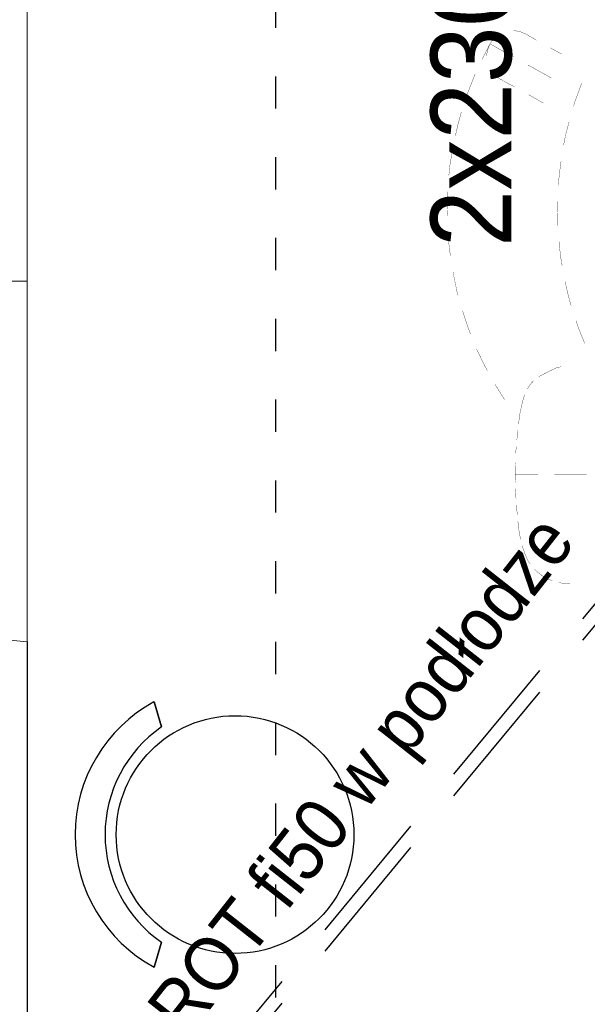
# Model space of a CAD drawing. Header units: centimetres. Extents: x 690840 to 714026, y 27673 to 40762.
# Tile 32 of 162: x 694042 to 694148, y 40016 to 40199. Entities that reach past the tile are written whole.
import ezdxf

# ---------------------------------------------------------------- set-up
doc = ezdxf.new("R2010")
doc.units = ezdxf.units.CM
doc.linetypes.add('ACAD_ISO03W100', pattern=[30, 12, -18])
doc.linetypes.add('DASHED2', pattern=[0.375, 0.25, -0.125])
doc.layers.get('0').update_dxf_attribs({"lineweight": 9})
doc.layers.add('H', color=7, linetype='Continuous')
for name, color, linetype, lineweight in [('Przekroje', 253, 'Continuous', 20), ('Przekrojowa', 253, 'Continuous', 25), ('S3_meble ruchome', 253, 'Continuous', 25), ('S3_okna', 253, 'Continuous', 9), ('S3_rozdzielnice', 1, 'Continuous', 5)]:
    doc.layers.add(name, color=color, linetype=linetype, lineweight=lineweight)
doc.styles.add('ARIELCE', font='arial.ttf', dxfattribs={"width": 0.9})

# ---------------------------------------------------------------- blocks, each defined once
blk = doc.blocks.new('zw$1D16')
at = {"layer": 'Przekroje', "ltscale": 1.6}
for points in [[(0, 0), (-32.21, -3.11), (-47.01, -3.11), (-47.01, -10.89), (-62.01, -10.89)], [(0, -134), (-32.21, -130.89), (-47.01, -130.89), (-47.01, -123.11), (-62.01, -123.11)]]:
    blk.add_lwpolyline(points, dxfattribs=at)
at = {"layer": 'S3_okna'}
for p, q in [((0, 0), (0, -134)), ((-32.21, -130.89), (-32.21, -3.11)), ((-62.01, -10.89), (-62.01, -123.11)), ((-47.01, -10.89), (-32.21, -10.89)), ((-47.01, -123.11), (-47.01, -10.89)), ((-39.61, -123.11), (-39.61, -10.89)), ((-47.01, -123.11), (-32.21, -123.11))]:
    blk.add_line(p, q, dxfattribs=at)
at = {"layer": 'S3_okna', "ltscale": 1.6}
blk.add_line((-124.02, -67), (0, -67), dxfattribs=at)
at = {"layer": 'S3_okna'}
for points in [[(0, 0), (-32.21, -3.11), (-47.01, -3.11), (-47.01, -10.89), (-62.01, -10.89)], [(0, -134), (-32.21, -130.89), (-47.01, -130.89), (-47.01, -123.11), (-62.01, -123.11)]]:
    blk.add_lwpolyline(points, dxfattribs=at)
blk = doc.blocks.new('zw$EDF5')
at = {"color": 8, "linetype": 'ACAD_ISO03W100', "lineweight": -3, "ltscale": 0.5}
blk.add_line((129.94, 0), (-109.97, 0), dxfattribs=at)
at = {"layer": 'H', "color": 8, "lineweight": 0, "const_width": 0.0573}
for points in [[(11.02, 57.8), (11.02, 51.79)], [(11.02, 57.8), (11.02, 51.79)], [(11.02, 57.8), (11.02, 51.79)], [(35.38, 57.44), (38.34, 56.24)], [(79.38, 55.37), (80.19, 55.59), (82.02, 56.29), (83.66, 56.86)], [(38.34, 56.24), (39.59, 55.83)], [(42.43, 54.91), (44.28, 54.39), (46.81, 53.81)], [(-9.28, 54.72), (-9.19, 53.35), (-9, 52.6)], [(30.93, 52.65), (31.05, 53.06)], [(49.77, 53.28), (50.51, 53.11)], [(50.51, 53.11), (53.69, 52.7), (54.22, 52.7)], [(68.41, 52.94), (69.15, 53.06)], [(72.16, 53.52), (72.45, 53.57)], [(72.45, 53.57), (74.42, 53.98)], [(74.42, 53.98), (76.32, 54.51)], [(76.32, 54.51), (76.54, 54.55)], [(89.07, 53.18), (89.89, 51.67), (90.23, 51.09)], [(-8.66, 51.45), (-8.42, 50.68), (-7.74, 49.48)], [(29.61, 49.72), (30.14, 50.75), (30.64, 51.79), (30.84, 52.2)], [(30.84, 52.2), (30.93, 52.65)], [(57.2, 52.48), (60.16, 52.41), (61.72, 52.41)], [(64.7, 52.53), (66.39, 52.7)], [(66.39, 52.7), (68.41, 52.94)], [(84.62, 51.26), (85.97, 48.85)], [(-7.74, 49.48), (-6.98, 48.56), (-6.52, 48.08)], [(29.2, 48.9), (29.61, 49.72)], [(80.99, 47.99), (80, 49.72)], [(11.02, 48.78), (11.02, 44.52)], [(11.02, 48.78), (11.02, 44.52)], [(11.02, 48.78), (11.02, 44.57)], [(26.96, 46.83), (27.76, 47.34), (28.46, 47.99)], [(81.52, 47.05), (80.99, 47.99)], [(85.97, 48.85), (86.59, 47.75), (87.05, 46.88)], [(91.67, 48.44), (91.79, 48.2), (92.25, 47.46), (92.41, 47.12), (92.61, 46.88), (92.7, 46.64), (92.77, 46.54), (92.82, 46.42)], [(-5.6, 47.34), (-5.15, 47), (-4.04, 46.47)], [(-4.04, 46.47), (-2.43, 45.89)], [(-2.43, 45.89), (-2.19, 45.85)], [(22.51, 45.44), (23.79, 45.73), (24.99, 46.01)], [(24.99, 46.01), (25.86, 46.3)], [(92.82, 46.42), (93.23, 45.49), (93.4, 44.57), (93.4, 44.23)], [(-1.03, 45.56), (-0.82, 45.49)], [(-0.82, 45.49), (0.87, 45.2), (2.36, 45.03)], [(3.58, 44.91), (4.28, 44.86)], [(4.28, 44.86), (5.36, 44.74)], [(6.59, 44.69), (7.67, 44.62), (8.37, 44.57)], [(9.57, 44.57), (11.09, 44.52)], [(11.09, 44.52), (13.23, 44.57)], [(14.43, 44.62), (14.89, 44.62), (16.21, 44.74)], [(17.44, 44.86), (18.71, 44.91)], [(18.71, 44.91), (19.22, 45.03)], [(20.37, 45.15), (22.51, 45.44)], [(84.12, 42.31), (83.95, 42.6), (83.76, 43.01), (83.47, 43.42), (83.25, 43.95), (82.96, 44.4)], [(88.57, 44.28), (88.73, 43.87), (89.19, 43.08), (89.6, 42.31), (89.94, 41.68), (90.23, 41.16), (90.51, 40.7)], [(24.94, 42.55), (27.71, 40.82)], [(84.45, 41.73), (84.33, 41.85), (84.28, 42.09), (84.12, 42.31)], [(85.97, 40.07), (85.68, 40.29), (84.98, 40.94), (84.45, 41.73)], [(92.61, 41.4), (92.41, 41.11), (91.79, 40.41), (90.97, 39.83), (90.06, 39.5)], [(90.51, 40.7), (90.68, 40.36)], [(90.68, 40.36), (90.87, 40.07), (90.92, 39.9)], [(30.31, 39.38), (31.22, 38.85)], [(31.22, 38.85), (34.35, 37.35)], [(88.08, 38.39), (88.9, 38.8)], [(90.06, 39.5), (89.14, 39.26), (88.78, 39.26)], [(88.9, 38.8), (90.97, 39.83)], [(82.5, 35.96), (84.69, 36.83)], [(84.69, 36.83), (85.39, 37.11)], [(37.11, 36.25), (37.93, 35.91), (41.4, 34.76)], [(81.16, 35.46), (82.5, 35.96)], [(44.28, 33.94), (44.98, 33.72), (48.66, 32.98)], [(73.94, 33.43), (75.74, 33.84)], [(75.74, 33.84), (78.05, 34.47)], [(78.05, 34.47), (78.34, 34.52)], [(51.62, 32.5), (52.41, 32.4)], [(52.41, 32.4), (54.31, 32.16), (56.12, 32.04)], [(59.05, 31.92), (60.09, 31.87), (60.21, 31.87), (60.33, 31.87)], [(60.33, 31.87), (60.45, 31.92)], [(60.45, 31.92), (60.78, 31.92), (61.43, 31.92), (63.55, 31.99)], [(66.56, 32.21), (68.7, 32.45), (71.01, 32.86)]]:
    blk.add_lwpolyline(points, dxfattribs=at)
blk = doc.blocks.new('zw$FED1')
at = {"layer": 'S3_meble ruchome', "lineweight": -3, "ltscale": 1.6}
for p, q in [((-246.2, 150.5), (-199.8, 136.5)), ((-199.8, 136.5), (-246.2, 150.5)), ((246.1, 150.5), (199.8, 136.5)), ((199.8, 136.5), (246.2, 150.5))]:
    blk.add_line(p, q, dxfattribs=at)
blk.add_circle((0, 0), 220.7, dxfattribs=at)
for centre, radius, start, end in [((0, 16.8), 280.2, 28.5131, 151.4909), ((0, -1.4), 242.8, 34.6025, 145.4022)]:
    blk.add_arc(centre, radius, start, end, dxfattribs=at)

msp = doc.modelspace()

# ---------------------------------------------------------------- linework, layer by layer
at = {"layer": 'Przekrojowa', "color": 8, "ltscale": 1.6}
msp.add_line((694043.83, 40083.13), (694043.83, 39843.12), dxfattribs=at)
at = {"layer": 'S3_rozdzielnice', "color": 5, "linetype": 'DASHED2', "lineweight": -3, "ltscale": 100}
for points in [[(694162.92, 40106.69), (694043.83, 39963.12)], [(694162.92, 40102.69), (694043.83, 39959.12)]]:
    msp.add_lwpolyline(points, dxfattribs=at)

# ---------------------------------------------------------------- block references
at = {"layer": 'Przekrojowa', "color": 8, "ltscale": 1.6, "xscale": -1, "rotation": 270}
msp.add_blockref('zw$EDF5', (694089.92, 40103.2), dxfattribs=at)
at = {"layer": 'S3_meble ruchome', "color": 8, "ltscale": 1.6, "xscale": 0.1, "yscale": 0.1, "zscale": 0.1, "rotation": 90}
msp.add_blockref('zw$FED1', (694082.43, 40047.38), dxfattribs=at)
at = {"layer": 'S3_okna', "color": 8, "rotation": 0.0009042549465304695}
msp.add_blockref('zw$1D16', (694043.83, 40217.13), dxfattribs=at)

# ---------------------------------------------------------------- texts
at = {"layer": 'S3_rozdzielnice', "attachment_point": 1, "style": 'ARIELCE'}
for s, insert, char_height, width, rotation in [('{\\fArial|b0|i0|c238|p34;\\C7;2x230V}', (694118.74, 40156.49), 15, 1448.1259, 89.981), ('{\\fArial|b0|i0|c238|p34;\\C7;AROT fi50 w podłodze}', (694060.35, 40008.9), 10.0021, 965.6189, 51.8361)]:
    msp.add_mtext(s, dxfattribs=dict(at, insert=insert, char_height=char_height, width=width, rotation=rotation))

doc.saveas('drawing.dxf')
